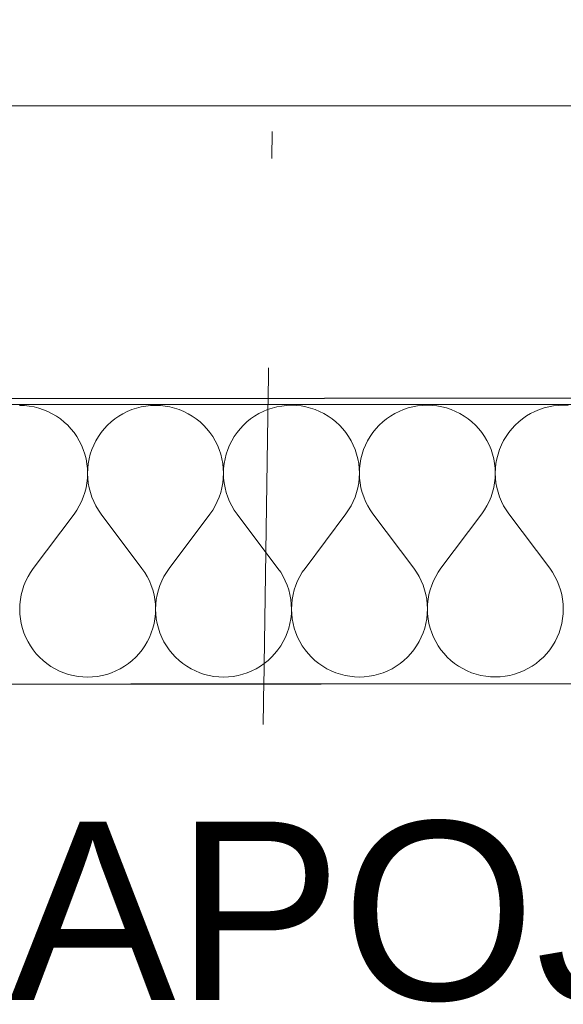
# Model space of a CAD drawing. Header units: millimetres. Extents: x -23738 to 4435, y -2716 to 20653.
# Tile 12 of 160: x -19162 to -18857, y 11 to 563. Entities that reach past the tile are written whole.
import ezdxf

# ---------------------------------------------------------------- set-up
doc = ezdxf.new("R2010")
doc.units = ezdxf.units.MM
doc.header["$MEASUREMENT"] = 0
doc.linetypes.add('Wipeout_Contour', pattern=[1000, 0, -1000])
doc.linetypes.add('Čerchovaná', pattern=[450, 200, -117.5, 15, -117.5])
for name, color, linetype in [('9._POHLED ZÁPADNÍ_2_2D prvky - obecné', 7, 'Continuous'), ('9._POHLED ZÁPADNÍ_2_Anotace - SP', 7, 'Continuous'), ('9._POHLED ZÁPADNÍ_2_Konstrukce - krov', 7, 'Continuous'), ('9._POHLED ZÁPADNÍ_2_Konstrukce - nosné', 7, 'Continuous'), ('9._POHLED ZÁPADNÍ_2_Nové_Konstrukce - nosné', 7, 'Continuous'), ('9._POHLED ZÁPADNÍ_2_Nové_Situace - terén', 7, 'Continuous'), ('9._POHLED ZÁPADNÍ_2_Nové_Výplně - Povrchové', 7, 'Continuous'), ('9._POHLED ZÁPADNÍ_2_Nové_Výplně – Řezové', 7, 'Continuous'), ('9._POHLED ZÁPADNÍ_2_Výplně - Povrchové', 7, 'Continuous'), ('9._POHLED ZÁPADNÍ_2_VÝTAH VAR 1', 7, 'Continuous')]:
    doc.layers.add(name, color=color, linetype=linetype)
doc.styles.add('GENEROVANÝ_STYL_1', font='txt')

# ---------------------------------------------------------------- blocks, each defined once
blk = doc.blocks.new('*X9', base_point=(-24533.14, -6254.22))
at = {"layer": '9._POHLED ZÁPADNÍ_2_Nové_Výplně – Řezové', "color": 21, "linetype": 'Continuous', "lineweight": 20, "true_color": 0xffaaaa}
for p, q in [((-19159.35, 346.45), (-19162.07, 346.55)), ((-19156.65, 346.16), (-19159.35, 346.45)), ((-19153.97, 345.68), (-19156.65, 346.16)), ((-19151.34, 345.01), (-19153.97, 345.68)), ((-19148.75, 344.15), (-19151.34, 345.01)), ((-19146.24, 343.11), (-19148.75, 344.15)), ((-19143.81, 341.9), (-19146.24, 343.11)), ((-19101.71, 343.13), (-19104.14, 341.91)), ((-19099.2, 344.18), (-19101.71, 343.13)), ((-19096.62, 345.04), (-19099.2, 344.18)), ((-19093.98, 345.71), (-19096.62, 345.04)), ((-19091.31, 346.2), (-19093.98, 345.71)), ((-19088.6, 346.49), (-19091.31, 346.2)), ((-19085.88, 346.59), (-19088.6, 346.49)), ((-19083.16, 346.49), (-19085.88, 346.59)), ((-19080.46, 346.2), (-19083.16, 346.49)), ((-19077.78, 345.72), (-19080.46, 346.2)), ((-19075.15, 345.05), (-19077.78, 345.72)), ((-19072.56, 344.19), (-19075.15, 345.05)), ((-19070.05, 343.15), (-19072.56, 344.19)), ((-19067.62, 341.93), (-19070.05, 343.15)), ((-19025.52, 343.17), (-19027.95, 341.95)), ((-19023.01, 344.21), (-19025.52, 343.17)), ((-19020.43, 345.07), (-19023.01, 344.21)), ((-19017.79, 345.75), (-19020.43, 345.07)), ((-19015.12, 346.23), (-19017.79, 345.75)), ((-19012.41, 346.52), (-19015.12, 346.23)), ((-19009.69, 346.62), (-19012.41, 346.52)), ((-19006.97, 346.53), (-19009.69, 346.62)), ((-19004.27, 346.24), (-19006.97, 346.53)), ((-19001.59, 345.76), (-19004.27, 346.24)), ((-18998.95, 345.08), (-19001.59, 345.76)), ((-18996.37, 344.23), (-18998.95, 345.08)), ((-18993.86, 343.19), (-18996.37, 344.23)), ((-18991.43, 341.97), (-18993.86, 343.19)), ((-18949.33, 343.21), (-18951.76, 341.99)), ((-18946.82, 344.25), (-18949.33, 343.21)), ((-18944.24, 345.11), (-18946.82, 344.25)), ((-18941.6, 345.78), (-18944.24, 345.11)), ((-18938.93, 346.27), (-18941.6, 345.78)), ((-18936.22, 346.56), (-18938.93, 346.27)), ((-18933.5, 346.66), (-18936.22, 346.56)), ((-18930.78, 346.56), (-18933.5, 346.66)), ((-18928.08, 346.27), (-18930.78, 346.56)), ((-18925.4, 345.79), (-18928.08, 346.27)), ((-18922.76, 345.12), (-18925.4, 345.79)), ((-18920.18, 344.26), (-18922.76, 345.12)), ((-18917.67, 343.22), (-18920.18, 344.26)), ((-18915.24, 342.01), (-18917.67, 343.22)), ((-18873.14, 343.24), (-18875.57, 342.02)), ((-18870.63, 344.29), (-18873.14, 343.24)), ((-18868.05, 345.15), (-18870.63, 344.29)), ((-18865.41, 345.82), (-18868.05, 345.15)), ((-18862.74, 346.31), (-18865.41, 345.82)), ((-18860.03, 346.6), (-18862.74, 346.31)), ((-18857.31, 346.7), (-18860.03, 346.6)), ((-18854.59, 346.6), (-18857.31, 346.7)), ((-19141.47, 340.51), (-19143.81, 341.9)), ((-19139.23, 338.96), (-19141.47, 340.51)), ((-19137.11, 337.25), (-19139.23, 338.96)), ((-19135.12, 335.4), (-19137.11, 337.25)), ((-19110.83, 337.26), (-19112.82, 335.41)), ((-19108.72, 338.97), (-19110.83, 337.26)), ((-19106.48, 340.52), (-19108.72, 338.97)), ((-19104.14, 341.91), (-19106.48, 340.52)), ((-19065.28, 340.54), (-19067.62, 341.93)), ((-19063.04, 338.99), (-19065.28, 340.54)), ((-19060.92, 337.29), (-19063.04, 338.99)), ((-19058.93, 335.43), (-19060.92, 337.29)), ((-19034.64, 337.3), (-19036.63, 335.44)), ((-19032.53, 339.01), (-19034.64, 337.3)), ((-19030.29, 340.56), (-19032.53, 339.01)), ((-19027.95, 341.95), (-19030.29, 340.56)), ((-18989.09, 340.58), (-18991.43, 341.97)), ((-18986.85, 339.03), (-18989.09, 340.58)), ((-18984.73, 337.32), (-18986.85, 339.03)), ((-18982.74, 335.47), (-18984.73, 337.32)), ((-18958.45, 337.34), (-18960.44, 335.48)), ((-18956.34, 339.04), (-18958.45, 337.34)), ((-18954.1, 340.6), (-18956.34, 339.04)), ((-18951.76, 341.99), (-18954.1, 340.6)), ((-18912.9, 340.62), (-18915.24, 342.01)), ((-18910.66, 339.07), (-18912.9, 340.62)), ((-18908.54, 337.36), (-18910.66, 339.07)), ((-18906.55, 335.51), (-18908.54, 337.36)), ((-18882.26, 337.37), (-18884.25, 335.52)), ((-18880.15, 339.08), (-18882.26, 337.37)), ((-18877.91, 340.63), (-18880.15, 339.08)), ((-18875.57, 342.02), (-18877.91, 340.63)), ((-19133.27, 333.41), (-19135.12, 335.4)), ((-19131.56, 331.29), (-19133.27, 333.41)), ((-19130.01, 329.05), (-19131.56, 331.29)), ((-19116.38, 331.3), (-19117.93, 329.06)), ((-19114.68, 333.41), (-19116.38, 331.3)), ((-19112.82, 335.41), (-19114.68, 333.41)), ((-19057.08, 333.44), (-19058.93, 335.43)), ((-19055.37, 331.32), (-19057.08, 333.44)), ((-19053.82, 329.09), (-19055.37, 331.32)), ((-19040.19, 331.33), (-19041.74, 329.1)), ((-19038.49, 333.45), (-19040.19, 331.33)), ((-19036.63, 335.44), (-19038.49, 333.45)), ((-18980.89, 333.48), (-18982.74, 335.47)), ((-18979.18, 331.36), (-18980.89, 333.48)), ((-18977.63, 329.13), (-18979.18, 331.36)), ((-18964, 331.37), (-18965.55, 329.13)), ((-18962.29, 333.49), (-18964, 331.37)), ((-18960.44, 335.48), (-18962.29, 333.49)), ((-18904.7, 333.52), (-18906.55, 335.51)), ((-18902.99, 331.4), (-18904.7, 333.52)), ((-18901.44, 329.16), (-18902.99, 331.4)), ((-18887.81, 331.4), (-18889.36, 329.17)), ((-18886.1, 333.52), (-18887.81, 331.4)), ((-18884.25, 335.52), (-18886.1, 333.52)), ((-19128.62, 326.71), (-19130.01, 329.05)), ((-19127.4, 324.28), (-19128.62, 326.71)), ((-19119.32, 326.72), (-19120.53, 324.28)), ((-19117.93, 329.06), (-19119.32, 326.72)), ((-19052.43, 326.75), (-19053.82, 329.09)), ((-19051.21, 324.32), (-19052.43, 326.75)), ((-19043.13, 326.75), (-19044.34, 324.32)), ((-19041.74, 329.1), (-19043.13, 326.75)), ((-18976.24, 326.79), (-18977.63, 329.13)), ((-18975.02, 324.35), (-18976.24, 326.79)), ((-18966.94, 326.79), (-18968.15, 324.36)), ((-18965.55, 329.13), (-18966.94, 326.79)), ((-18900.05, 326.82), (-18901.44, 329.16)), ((-18898.83, 324.39), (-18900.05, 326.82)), ((-18890.75, 326.83), (-18891.96, 324.39)), ((-18889.36, 329.17), (-18890.75, 326.83)), ((-19126.36, 321.77), (-19127.4, 324.28)), ((-19125.5, 319.19), (-19126.36, 321.77)), ((-19121.57, 321.77), (-19122.43, 319.19)), ((-19120.53, 324.28), (-19121.57, 321.77)), ((-19050.17, 321.8), (-19051.21, 324.32)), ((-19049.31, 319.22), (-19050.17, 321.8)), ((-19045.38, 321.81), (-19046.24, 319.22)), ((-19044.34, 324.32), (-19045.38, 321.81)), ((-18973.98, 321.84), (-18975.02, 324.35)), ((-18973.12, 319.26), (-18973.98, 321.84)), ((-18969.19, 321.84), (-18970.05, 319.26)), ((-18968.15, 324.36), (-18969.19, 321.84)), ((-18897.79, 321.88), (-18898.83, 324.39)), ((-18896.93, 319.3), (-18897.79, 321.88)), ((-18893, 321.88), (-18893.86, 319.3)), ((-18891.96, 324.39), (-18893, 321.88)), ((-19124.83, 316.55), (-19125.5, 319.19)), ((-19124.35, 313.87), (-19124.83, 316.55)), ((-19123.1, 316.55), (-19123.58, 313.87)), ((-19122.43, 319.19), (-19123.1, 316.55)), ((-19048.64, 316.59), (-19049.31, 319.22)), ((-19048.16, 313.91), (-19048.64, 316.59)), ((-19046.91, 316.59), (-19047.39, 313.91)), ((-19046.24, 319.22), (-19046.91, 316.59)), ((-18972.45, 316.62), (-18973.12, 319.26)), ((-18971.97, 313.95), (-18972.45, 316.62)), ((-18970.72, 316.62), (-18971.2, 313.95)), ((-18970.05, 319.26), (-18970.72, 316.62)), ((-18896.26, 316.66), (-18896.93, 319.3)), ((-18895.78, 313.98), (-18896.26, 316.66)), ((-18894.53, 316.66), (-18895.01, 313.98)), ((-18893.86, 319.3), (-18894.53, 316.66)), ((-19124.06, 311.17), (-19124.35, 313.87)), ((-19123.96, 308.45), (-19124.06, 311.17)), ((-19123.87, 311.17), (-19123.96, 308.45)), ((-19123.58, 313.87), (-19123.87, 311.17)), ((-19047.87, 311.2), (-19048.16, 313.91)), ((-19047.77, 308.49), (-19047.87, 311.2)), ((-19047.68, 311.2), (-19047.77, 308.49)), ((-19047.39, 313.91), (-19047.68, 311.2)), ((-18971.68, 311.24), (-18971.97, 313.95)), ((-18971.58, 308.52), (-18971.68, 311.24)), ((-18971.48, 311.24), (-18971.58, 308.52)), ((-18971.2, 313.95), (-18971.48, 311.24)), ((-18895.49, 311.28), (-18895.78, 313.98)), ((-18895.39, 308.56), (-18895.49, 311.28)), ((-18895.29, 311.28), (-18895.39, 308.56)), ((-18895.01, 313.98), (-18895.29, 311.28)), ((-19124.35, 303.03), (-19124.06, 305.73)), ((-19124.06, 305.73), (-19123.96, 308.45)), ((-19123.96, 308.45), (-19123.86, 305.73)), ((-19123.86, 305.73), (-19123.57, 303.03)), ((-19048.16, 303.06), (-19047.87, 305.77)), ((-19047.87, 305.77), (-19047.77, 308.49)), ((-19047.77, 308.49), (-19047.67, 305.77)), ((-19047.67, 305.77), (-19047.38, 303.06)), ((-18971.97, 303.1), (-18971.68, 305.8)), ((-18971.68, 305.8), (-18971.58, 308.52)), ((-18971.58, 308.52), (-18971.48, 305.8)), ((-18971.48, 305.8), (-18971.18, 303.1)), ((-18895.78, 303.13), (-18895.49, 305.84)), ((-18895.49, 305.84), (-18895.39, 308.56)), ((-18895.39, 308.56), (-18895.29, 305.84)), ((-18895.29, 305.84), (-18894.99, 303.14)), ((-19125.51, 297.71), (-19124.83, 300.35)), ((-19124.83, 300.35), (-19124.35, 303.03)), ((-19123.57, 303.03), (-19123.08, 300.35)), ((-19123.08, 300.35), (-19122.4, 297.71)), ((-19049.32, 297.75), (-19048.64, 300.38)), ((-19048.64, 300.38), (-19048.16, 303.06)), ((-19047.38, 303.06), (-19046.89, 300.39)), ((-19046.89, 300.39), (-19046.21, 297.75)), ((-18973.12, 297.79), (-18972.45, 300.42)), ((-18972.45, 300.42), (-18971.97, 303.1)), ((-18971.18, 303.1), (-18970.7, 300.42)), ((-18970.7, 300.42), (-18970.02, 297.79)), ((-18896.93, 297.82), (-18896.26, 300.46)), ((-18896.26, 300.46), (-18895.78, 303.13)), ((-18894.99, 303.14), (-18894.51, 300.46)), ((-18894.51, 300.46), (-18893.83, 297.82)), ((-19127.41, 292.62), (-19126.37, 295.13)), ((-19126.37, 295.13), (-19125.51, 297.71)), ((-19122.4, 297.71), (-19121.54, 295.13)), ((-19121.54, 295.13), (-19120.5, 292.62)), ((-19052.44, 290.22), (-19051.22, 292.65)), ((-19051.22, 292.65), (-19050.18, 295.17)), ((-19050.18, 295.17), (-19049.32, 297.75)), ((-19046.21, 297.75), (-19045.35, 295.17)), ((-19045.35, 295.17), (-19044.31, 292.66)), ((-19044.31, 292.66), (-19043.09, 290.23)), ((-18976.25, 290.26), (-18975.03, 292.69)), ((-18975.03, 292.69), (-18973.98, 295.2)), ((-18973.98, 295.2), (-18973.12, 297.79)), ((-18970.02, 297.79), (-18969.16, 295.21)), ((-18969.16, 295.21), (-18968.12, 292.69)), ((-18968.12, 292.69), (-18966.89, 290.26)), ((-18900.05, 290.3), (-18898.84, 292.73)), ((-18898.84, 292.73), (-18897.79, 295.24)), ((-18897.79, 295.24), (-18896.93, 297.82)), ((-18893.83, 297.82), (-18892.97, 295.24)), ((-18892.97, 295.24), (-18891.93, 292.73)), ((-18891.93, 292.73), (-18890.7, 290.3)), ((-19131.57, 285.61), (-19130.02, 287.85)), ((-19130.02, 287.85), (-19128.63, 290.19)), ((-19128.63, 290.19), (-19127.41, 292.62)), ((-19120.5, 292.62), (-19119.28, 290.19)), ((-19119.28, 290.19), (-19117.88, 287.85)), ((-19117.88, 287.85), (-19116.33, 285.62)), ((-19055.38, 285.65), (-19053.82, 287.88)), ((-19053.82, 287.88), (-19052.44, 290.22)), ((-19043.09, 290.23), (-19041.69, 287.89)), ((-19041.69, 287.89), (-19040.14, 285.66)), ((-18979.19, 285.69), (-18977.63, 287.92)), ((-18977.63, 287.92), (-18976.25, 290.26)), ((-18966.89, 290.26), (-18965.5, 287.93)), ((-18965.5, 287.93), (-18963.95, 285.69)), ((-18903, 285.72), (-18901.44, 287.96)), ((-18901.44, 287.96), (-18900.05, 290.3)), ((-18890.7, 290.3), (-18889.31, 287.96)), ((-18889.31, 287.96), (-18887.76, 285.73)), ((-19131.57, 285.61), (-19154.41, 255.13)), ((-19116.33, 285.62), (-19093.46, 255.15)), ((-19055.38, 285.65), (-19078.22, 255.16)), ((-19040.14, 285.66), (-19017.27, 255.19)), ((-18979.19, 285.69), (-19002.03, 255.2)), ((-18963.95, 285.69), (-18941.08, 255.23)), ((-18903, 285.72), (-18925.84, 255.24)), ((-18887.76, 285.73), (-18864.89, 255.26)), ((-19154.41, 255.13), (-19155.96, 252.89)), ((-19091.9, 252.92), (-19093.46, 255.15)), ((-19078.22, 255.16), (-19079.77, 252.93)), ((-19015.71, 252.96), (-19017.27, 255.19)), ((-19002.03, 255.2), (-19003.58, 252.96)), ((-18939.52, 253), (-18941.08, 255.23)), ((-18925.84, 255.24), (-18927.39, 253)), ((-18863.33, 253.03), (-18864.89, 255.26)), ((-19157.35, 250.55), (-19158.57, 248.12)), ((-19155.96, 252.89), (-19157.35, 250.55)), ((-19090.51, 250.58), (-19091.9, 252.92)), ((-19089.29, 248.15), (-19090.51, 250.58)), ((-19081.16, 250.59), (-19082.38, 248.16)), ((-19079.77, 252.93), (-19081.16, 250.59)), ((-19014.32, 250.62), (-19015.71, 252.96)), ((-19013.1, 248.19), (-19014.32, 250.62)), ((-19004.97, 250.63), (-19006.19, 248.19)), ((-19003.58, 252.96), (-19004.97, 250.63)), ((-18938.13, 250.66), (-18939.52, 253)), ((-18936.91, 248.23), (-18938.13, 250.66)), ((-18928.78, 250.66), (-18930, 248.23)), ((-18927.39, 253), (-18928.78, 250.66)), ((-18861.94, 250.69), (-18863.33, 253.03)), ((-18860.72, 248.26), (-18861.94, 250.69)), ((-19160.47, 243.03), (-19161.15, 240.39)), ((-19159.61, 245.61), (-19160.47, 243.03)), ((-19158.57, 248.12), (-19159.61, 245.61)), ((-19088.25, 245.64), (-19089.29, 248.15)), ((-19087.38, 243.06), (-19088.25, 245.64)), ((-19086.71, 240.43), (-19087.38, 243.06)), ((-19084.28, 243.06), (-19084.96, 240.43)), ((-19083.42, 245.64), (-19084.28, 243.06)), ((-19082.38, 248.16), (-19083.42, 245.64)), ((-19012.06, 245.68), (-19013.1, 248.19)), ((-19011.19, 243.1), (-19012.06, 245.68)), ((-19010.52, 240.46), (-19011.19, 243.1)), ((-19008.09, 243.1), (-19008.76, 240.46)), ((-19007.23, 245.68), (-19008.09, 243.1)), ((-19006.19, 248.19), (-19007.23, 245.68)), ((-18935.87, 245.71), (-18936.91, 248.23)), ((-18935, 243.13), (-18935.87, 245.71)), ((-18934.33, 240.5), (-18935, 243.13)), ((-18931.9, 243.14), (-18932.57, 240.5)), ((-18931.04, 245.72), (-18931.9, 243.14)), ((-18930, 248.23), (-18931.04, 245.72)), ((-18859.68, 245.75), (-18860.72, 248.26)), ((-18858.81, 243.17), (-18859.68, 245.75)), ((-18858.14, 240.54), (-18858.81, 243.17)), ((-19161.63, 237.71), (-19161.92, 235.01)), ((-19161.15, 240.39), (-19161.63, 237.71)), ((-19086.22, 237.75), (-19086.71, 240.43)), ((-19085.93, 235.04), (-19086.22, 237.75)), ((-19085.44, 237.75), (-19085.73, 235.04)), ((-19084.96, 240.43), (-19085.44, 237.75)), ((-19010.03, 237.79), (-19010.52, 240.46)), ((-19009.74, 235.08), (-19010.03, 237.79)), ((-19009.25, 237.79), (-19009.54, 235.08)), ((-19008.76, 240.46), (-19009.25, 237.79)), ((-18933.84, 237.82), (-18934.33, 240.5)), ((-18933.55, 235.12), (-18933.84, 237.82)), ((-18933.06, 237.82), (-18933.35, 235.12)), ((-18932.57, 240.5), (-18933.06, 237.82)), ((-18857.65, 237.86), (-18858.14, 240.54)), ((-18857.36, 235.15), (-18857.65, 237.86)), ((-19161.92, 235.01), (-19162.02, 232.29)), ((-19162.02, 232.29), (-19161.92, 229.57)), ((-19085.83, 232.33), (-19085.93, 235.04)), ((-19085.92, 229.61), (-19085.83, 232.33)), ((-19085.73, 235.04), (-19085.83, 232.33)), ((-19085.83, 232.33), (-19085.73, 229.61)), ((-19009.64, 232.36), (-19009.74, 235.08)), ((-19009.73, 229.64), (-19009.64, 232.36)), ((-19009.54, 235.08), (-19009.64, 232.36)), ((-19009.64, 232.36), (-19009.54, 229.64)), ((-18933.45, 232.4), (-18933.55, 235.12)), ((-18933.54, 229.68), (-18933.45, 232.4)), ((-18933.35, 235.12), (-18933.45, 232.4)), ((-18933.45, 232.4), (-18933.35, 229.68)), ((-18857.26, 232.44), (-18857.36, 235.15)), ((-18857.35, 229.72), (-18857.26, 232.44)), ((-19161.92, 229.57), (-19161.63, 226.87)), ((-19161.63, 226.87), (-19161.15, 224.19)), ((-19086.69, 224.22), (-19086.21, 226.9)), ((-19086.21, 226.9), (-19085.92, 229.61)), ((-19085.73, 229.61), (-19085.44, 226.9)), ((-19085.44, 226.9), (-19084.96, 224.22)), ((-19010.5, 224.26), (-19010.02, 226.94)), ((-19010.02, 226.94), (-19009.73, 229.64)), ((-19009.54, 229.64), (-19009.25, 226.94)), ((-19009.25, 226.94), (-19008.77, 224.26)), ((-18934.31, 224.3), (-18933.83, 226.97)), ((-18933.83, 226.97), (-18933.54, 229.68)), ((-18933.35, 229.68), (-18933.06, 226.97)), ((-18933.06, 226.97), (-18932.58, 224.3)), ((-18858.12, 224.33), (-18857.64, 227.01)), ((-18857.64, 227.01), (-18857.35, 229.72)), ((-19161.15, 224.19), (-19160.48, 221.55)), ((-19160.48, 221.55), (-19159.62, 218.97)), ((-19088.22, 219), (-19087.36, 221.59)), ((-19087.36, 221.59), (-19086.69, 224.22)), ((-19084.96, 224.22), (-19084.29, 221.59)), ((-19084.29, 221.59), (-19083.43, 219.01)), ((-19012.03, 219.04), (-19011.17, 221.62)), ((-19011.17, 221.62), (-19010.5, 224.26)), ((-19008.77, 224.26), (-19008.09, 221.62)), ((-19008.09, 221.62), (-19007.24, 219.04)), ((-18935.84, 219.08), (-18934.98, 221.66)), ((-18934.98, 221.66), (-18934.31, 224.3)), ((-18932.58, 224.3), (-18931.9, 221.66)), ((-18931.9, 221.66), (-18931.05, 219.08)), ((-18859.65, 219.11), (-18858.79, 221.7)), ((-18858.79, 221.7), (-18858.12, 224.33)), ((-19159.62, 218.97), (-19158.58, 216.46)), ((-19158.58, 216.46), (-19157.36, 214.02)), ((-19090.47, 214.06), (-19089.26, 216.49)), ((-19089.26, 216.49), (-19088.22, 219)), ((-19083.43, 219.01), (-19082.39, 216.49)), ((-19082.39, 216.49), (-19081.17, 214.06)), ((-19014.28, 214.09), (-19013.07, 216.53)), ((-19013.07, 216.53), (-19012.03, 219.04)), ((-19007.24, 219.04), (-19006.19, 216.53)), ((-19006.19, 216.53), (-19004.98, 214.1)), ((-18938.09, 214.13), (-18936.87, 216.56)), ((-18936.87, 216.56), (-18935.84, 219.08)), ((-18931.05, 219.08), (-18930, 216.57)), ((-18930, 216.57), (-18928.79, 214.13)), ((-18861.9, 214.17), (-18860.68, 216.6)), ((-18860.68, 216.6), (-18859.65, 219.11)), ((-19157.36, 214.02), (-19155.97, 211.68)), ((-19155.97, 211.68), (-19154.42, 209.45)), ((-19093.41, 209.48), (-19091.86, 211.72)), ((-19091.86, 211.72), (-19090.47, 214.06)), ((-19081.17, 214.06), (-19079.78, 211.72)), ((-19079.78, 211.72), (-19078.23, 209.49)), ((-19017.22, 209.52), (-19015.67, 211.75)), ((-19015.67, 211.75), (-19014.28, 214.09)), ((-19004.98, 214.1), (-19003.59, 211.76)), ((-19003.59, 211.76), (-19002.04, 209.52)), ((-18941.03, 209.55), (-18939.48, 211.79)), ((-18939.48, 211.79), (-18938.09, 214.13)), ((-18928.79, 214.13), (-18927.4, 211.79)), ((-18927.4, 211.79), (-18925.85, 209.56)), ((-18864.84, 209.59), (-18863.29, 211.83)), ((-18863.29, 211.83), (-18861.9, 214.17)), ((-19154.42, 209.45), (-19152.71, 207.33)), ((-19152.71, 207.33), (-19150.86, 205.34)), ((-19150.86, 205.34), (-19148.86, 203.49)), ((-19098.95, 203.51), (-19096.96, 205.37)), ((-19096.96, 205.37), (-19095.11, 207.36)), ((-19095.11, 207.36), (-19093.41, 209.48)), ((-19078.23, 209.49), (-19076.52, 207.37)), ((-19076.52, 207.37), (-19074.67, 205.38)), ((-19074.67, 205.38), (-19072.67, 203.52)), ((-19022.76, 203.55), (-19020.77, 205.4)), ((-19020.77, 205.4), (-19018.92, 207.4)), ((-19018.92, 207.4), (-19017.22, 209.52)), ((-19002.04, 209.52), (-19000.33, 207.41)), ((-19000.33, 207.41), (-18998.48, 205.41)), ((-18998.48, 205.41), (-18996.48, 203.56)), ((-18946.57, 203.58), (-18944.58, 205.44)), ((-18944.58, 205.44), (-18942.73, 207.43)), ((-18942.73, 207.43), (-18941.03, 209.55)), ((-18925.85, 209.56), (-18924.14, 207.44)), ((-18924.14, 207.44), (-18922.28, 205.45)), ((-18922.28, 205.45), (-18920.29, 203.6)), ((-18870.38, 203.62), (-18868.39, 205.48)), ((-18868.39, 205.48), (-18866.54, 207.47)), ((-18866.54, 207.47), (-18864.84, 209.59)), ((-19148.86, 203.49), (-19146.75, 201.78)), ((-19146.75, 201.78), (-19144.51, 200.23)), ((-19144.51, 200.23), (-19142.17, 198.84)), ((-19142.17, 198.84), (-19139.74, 197.63)), ((-19108.08, 197.64), (-19105.64, 198.86)), ((-19105.64, 198.86), (-19103.3, 200.25)), ((-19103.3, 200.25), (-19101.07, 201.8)), ((-19101.07, 201.8), (-19098.95, 203.51)), ((-19072.67, 203.52), (-19070.56, 201.82)), ((-19070.56, 201.82), (-19068.32, 200.27)), ((-19068.32, 200.27), (-19065.98, 198.88)), ((-19065.98, 198.88), (-19063.55, 197.66)), ((-19031.88, 197.68), (-19029.45, 198.9)), ((-19029.45, 198.9), (-19027.11, 200.29)), ((-19027.11, 200.29), (-19024.88, 201.84)), ((-19024.88, 201.84), (-19022.76, 203.55)), ((-18996.48, 203.56), (-18994.37, 201.85)), ((-18994.37, 201.85), (-18992.13, 200.3)), ((-18992.13, 200.3), (-18989.79, 198.92)), ((-18989.79, 198.92), (-18987.36, 197.7)), ((-18955.69, 197.71), (-18953.26, 198.93)), ((-18953.26, 198.93), (-18950.92, 200.32)), ((-18950.92, 200.32), (-18948.69, 201.88)), ((-18948.69, 201.88), (-18946.57, 203.58)), ((-18920.29, 203.6), (-18918.17, 201.89)), ((-18918.17, 201.89), (-18915.94, 200.34)), ((-18915.94, 200.34), (-18913.6, 198.95)), ((-18913.6, 198.95), (-18911.17, 197.74)), ((-18879.5, 197.75), (-18877.07, 198.97)), ((-18877.07, 198.97), (-18874.73, 200.36)), ((-18874.73, 200.36), (-18872.5, 201.91)), ((-18872.5, 201.91), (-18870.38, 203.62)), ((-19139.74, 197.63), (-19137.22, 196.59)), ((-19137.22, 196.59), (-19134.64, 195.73)), ((-19134.64, 195.73), (-19132.01, 195.05)), ((-19132.01, 195.05), (-19129.33, 194.57)), ((-19129.33, 194.57), (-19126.62, 194.28)), ((-19126.62, 194.28), (-19123.9, 194.19)), ((-19123.9, 194.19), (-19121.19, 194.29)), ((-19121.19, 194.29), (-19118.48, 194.58)), ((-19118.48, 194.58), (-19115.8, 195.06)), ((-19115.8, 195.06), (-19113.17, 195.74)), ((-19113.17, 195.74), (-19110.59, 196.6)), ((-19110.59, 196.6), (-19108.08, 197.64)), ((-19063.55, 197.66), (-19061.03, 196.62)), ((-19061.03, 196.62), (-19058.45, 195.76)), ((-19058.45, 195.76), (-19055.82, 195.09)), ((-19055.82, 195.09), (-19053.14, 194.61)), ((-19053.14, 194.61), (-19050.43, 194.32)), ((-19050.43, 194.32), (-19047.71, 194.22)), ((-19047.71, 194.22), (-19045, 194.32)), ((-19045, 194.32), (-19042.29, 194.61)), ((-19042.29, 194.61), (-19039.61, 195.1)), ((-19039.61, 195.1), (-19036.98, 195.77)), ((-19036.98, 195.77), (-19034.4, 196.63)), ((-19034.4, 196.63), (-19031.88, 197.68)), ((-18987.36, 197.7), (-18984.84, 196.66)), ((-18984.84, 196.66), (-18982.26, 195.8)), ((-18982.26, 195.8), (-18979.63, 195.13)), ((-18979.63, 195.13), (-18976.95, 194.65)), ((-18976.95, 194.65), (-18974.24, 194.36)), ((-18974.24, 194.36), (-18971.52, 194.26)), ((-18971.52, 194.26), (-18968.81, 194.36)), ((-18968.81, 194.36), (-18966.1, 194.65)), ((-18966.1, 194.65), (-18963.42, 195.14)), ((-18963.42, 195.14), (-18960.79, 195.81)), ((-18960.79, 195.81), (-18958.21, 196.67)), ((-18958.21, 196.67), (-18955.69, 197.71)), ((-18911.17, 197.74), (-18908.65, 196.69)), ((-18908.65, 196.69), (-18906.07, 195.84)), ((-18906.07, 195.84), (-18903.43, 195.16)), ((-18903.43, 195.16), (-18900.76, 194.68)), ((-18900.76, 194.68), (-18898.05, 194.39)), ((-18898.05, 194.39), (-18895.33, 194.3)), ((-18895.33, 194.3), (-18892.61, 194.4)), ((-18892.61, 194.4), (-18889.91, 194.69)), ((-18889.91, 194.69), (-18887.23, 195.17)), ((-18887.23, 195.17), (-18884.6, 195.85)), ((-18884.6, 195.85), (-18882.02, 196.71)), ((-18882.02, 196.71), (-18879.5, 197.75))]:
    blk.add_line(p, q, dxfattribs=at)

msp = doc.modelspace()

# ---------------------------------------------------------------- hatches: boundary and pattern name
at = {"layer": '9._POHLED ZÁPADNÍ_2_Nové_Situace - terén', "linetype": 'Continuous', "lineweight": 0, "true_color": 0xfed4d4}
msp.add_hatch(color=254, dxfattribs=at).paths.add_polyline_path([(-20142.43, 2682.34), (-20183.55, 346.74), (-15902.04, 348.04), (-16017.44, 349.73), (-16015.08, 511.79), (-16234.47, 512.68), (-16235.75, 429.96), (-16395.73, 432.45), (-16394.48, 513.33), (-20103.77, 528.31), (-20103.2, 668.3), (-20031.2, 668.01), (-19999.86, 2682.35)])
msp.add_hatch(color=254, dxfattribs=at).paths.add_polyline_path([(-20142.43, 2682.34), (-20183.55, 346.74), (-15902.04, 348.04), (-16017.44, 349.73), (-16015.08, 511.79), (-16234.47, 512.68), (-16235.75, 429.96), (-16395.73, 432.45), (-16394.48, 513.33), (-20103.77, 528.31), (-20103.2, 668.3), (-20031.2, 668.01), (-19999.86, 2682.35)])

# ---------------------------------------------------------------- linework, layer by layer
at = {"layer": '9._POHLED ZÁPADNÍ_2_Nové_Situace - terén', "color": 1, "linetype": 'Continuous', "lineweight": 25, "flags": 128}
msp.add_lwpolyline([(-20142.43, 2682.34), (-20183.55, 346.74), (-15902.04, 348.04), (-16017.44, 349.73), (-16015.08, 511.79), (-16234.47, 512.68), (-16235.75, 429.96), (-16395.73, 432.45), (-16394.48, 513.33), (-20103.77, 528.31), (-20103.2, 668.3), (-20031.2, 668.01), (-19999.86, 2682.35)], close=True, dxfattribs=at)
msp.add_lwpolyline([(-20142.43, 2682.34), (-20183.55, 346.74), (-15902.04, 348.04), (-16017.44, 349.73), (-16015.08, 511.79), (-16234.47, 512.68), (-16235.75, 429.96), (-16395.73, 432.45), (-16394.48, 513.33), (-20103.77, 528.31), (-20103.2, 668.3), (-20031.2, 668.01), (-19999.86, 2682.35)], close=True, dxfattribs=at)

# ---------------------------------------------------------------- texts
at = {"layer": '9._POHLED ZÁPADNÍ_2_Anotace - SP', "color": 1, "linetype": 'Continuous', "lineweight": 25, "insert": (-17786.23, 62.5), "char_height": 100, "attachment_point": 5, "style": 'GENEROVANÝ_STYL_1'}
msp.add_mtext('\\A1;{\\pqc;\\fArial|b0|i0|c238|p38;NAPOJENÍ NOVÉ POZEDNICE NA STÁVAJÍCÍ}', dxfattribs=at)

# ---------------------------------------------------------------- next in the draw order: wipeouts: each hides what was drawn before it
at = {"color": 254, "linetype": 'Wipeout_Contour', "lineweight": 0, "ltscale": 72995.383912}
msp.add_wipeout([(-20484.72, 189.72), (-16009.88, 191.87), (-16009.96, 351.87), (-20481.93, 349.73)], dxfattribs=at).dxf.layer = '9._POHLED ZÁPADNÍ_2_Nové_Výplně - Povrchové'

# ---------------------------------------------------------------- next in the draw order: linework, layer by layer
at = {"layer": '9._POHLED ZÁPADNÍ_2_Nové_Konstrukce - nosné', "color": 1, "linetype": 'Continuous', "lineweight": 25, "flags": 128}
for points in [[(-16009.96, 351.87), (-20481.93, 349.73)], [(-20484.72, 189.72), (-16009.88, 191.87)]]:
    msp.add_lwpolyline(points, dxfattribs=at)

# ---------------------------------------------------------------- next in the draw order: wipeouts: each hides what was drawn before it
at = {"color": 254, "linetype": 'Wipeout_Contour', "lineweight": 0, "ltscale": 72102.487205}
msp.add_wipeout([(-20184.46, 348.52), (-15847.42, 349.83), (-15847.54, 749.83), (-20184.58, 748.52)], dxfattribs=at).dxf.layer = '9._POHLED ZÁPADNÍ_2_Výplně - Povrchové'

# ---------------------------------------------------------------- next in the draw order: linework, layer by layer
at = {"layer": '9._POHLED ZÁPADNÍ_2_Konstrukce - krov', "color": 8, "linetype": 'Continuous', "lineweight": 13}
msp.add_line((-20178.93, 514.5), (-15844, 514.5), dxfattribs=at)
at = {"layer": '9._POHLED ZÁPADNÍ_2_Konstrukce - nosné', "color": 251, "linetype": 'Continuous', "lineweight": 20, "true_color": 0x6a6a6a, "flags": 128}
msp.add_lwpolyline([(-20184.46, 348.52), (-15847.42, 349.83)], dxfattribs=at)

# ---------------------------------------------------------------- next in the draw order: wipeouts: each hides what was drawn before it
at = {"color": 254, "linetype": 'Wipeout_Contour', "lineweight": 0, "ltscale": 72995.383912}
msp.add_wipeout([(-20484.72, 189.72), (-16009.88, 191.87), (-16009.96, 351.87), (-20481.93, 349.73)], dxfattribs=at).dxf.layer = '9._POHLED ZÁPADNÍ_2_Nové_Výplně – Řezové'

# ---------------------------------------------------------------- next in the draw order: linework, layer by layer
at = {"layer": '9._POHLED ZÁPADNÍ_2_2D prvky - obecné', "color": 7, "linetype": 'Continuous', "lineweight": 13}
msp.add_line((-20183.56, 346.74), (-492.64, 352.73), dxfattribs=at)
at = {"layer": '9._POHLED ZÁPADNÍ_2_Konstrukce - krov', "color": 8, "linetype": 'Čerchovaná', "lineweight": 13}
msp.add_line((-19025.47, 167.62), (-18963.51, 4270.92), dxfattribs=at)
at = {"layer": '9._POHLED ZÁPADNÍ_2_Nové_Konstrukce - nosné', "color": 1, "linetype": 'Continuous', "lineweight": 25, "flags": 128}
for points in [[(-16009.96, 351.87), (-20481.93, 349.73)], [(-20644.75, 189.65), (-16009.88, 191.87)]]:
    msp.add_lwpolyline(points, dxfattribs=at)

# ---------------------------------------------------------------- next in the draw order: block references
at = {"layer": '9._POHLED ZÁPADNÍ_2_VÝTAH VAR 1', "color": 9, "linetype": 'Continuous', "lineweight": 13}
msp.add_blockref('*X9', (-24533.14, -6254.22), dxfattribs=at)

doc.saveas('drawing.dxf')
